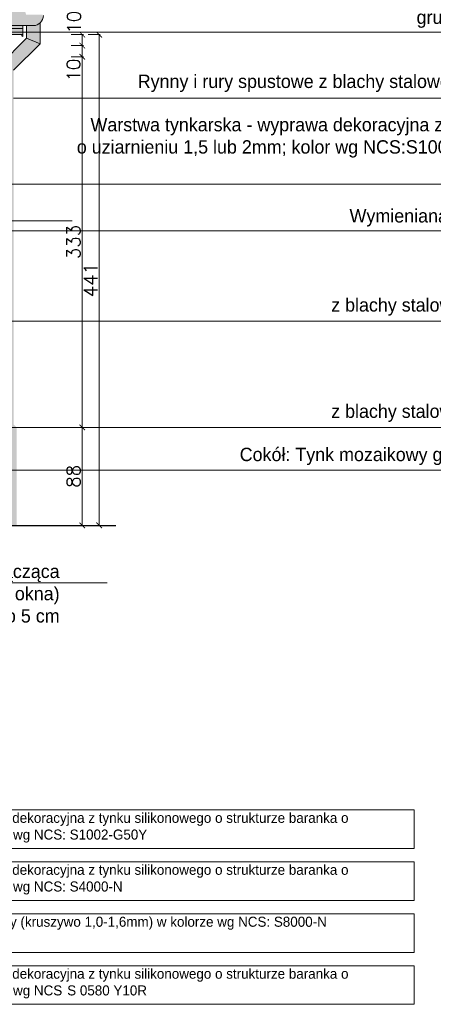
# Model space of a CAD drawing. Header units: millimetres. Extents: x -740 to 33545, y -26688 to 22494.
# Tile 33 of 256: x 2520 to 2891, y 12611 to 13495. Entities that reach past the tile are written whole.
import ezdxf

# ---------------------------------------------------------------- set-up
doc = ezdxf.new("R2010")
doc.units = ezdxf.units.MM
doc.header["$MEASUREMENT"] = 0
doc.layers.get('Defpoints').update_dxf_attribs({"color": 252})
for name, color, linetype, lineweight in [('l. przekrojowa', 252, 'Continuous', 30), ('l.widokowa', 252, 'Continuous', 15), ('l.wypełnien', 252, 'Continuous', 5), ('wymiarowanie', 252, 'Continuous', 9)]:
    doc.layers.add(name, color=color, linetype=linetype, lineweight=lineweight)
doc.styles.add('ROMANS', font='romans')
doc.styles.add('styl2', font='simplex.shx')
doc.dimstyles.new('Skala 1-50', dxfattribs={"dimtxt": 12, "dimasz": 5, "dimexe": 1, "dimexo": 1, "dimgap": 1.5, "dimtad": 1, "dimdec": 1, "dimrnd": 0.5, "dimtxsty": 'styl2', "dimblk": 'ARCHTICK', "dimcen": 5, "dimadec": 0, "dimazin": 0, "dimtfac": 1, "dimtdec": 1, "dimtmove": 1, "dimatfit": 3, "dimldrblk": 'ARCHTICK', "dimfxl": 0, "dimlwd": -1, "dimlwe": -1, "dimarcsym": 0})

# ---------------------------------------------------------------- blocks, each defined once
blk = doc.blocks.new('_ArchTick')
at = {"color": 0, "linetype": 'ByBlock', "const_width": 0.15}
blk.add_lwpolyline([(-0.5, -0.5), (0.5, 0.5)], dxfattribs=at)
blk = doc.blocks.new('*D1994')
at = {"layer": 'Defpoints', "color": 0}
for p in [(2532.44, 13129.08), (2535.05, 13041.08), (2575.96, 13041.08)]:
    blk.add_point(p, dxfattribs=at)
at = {"layer": 'wymiarowanie', "color": 0}
for p, q in [((2565.96, 13129.08), (2576.96, 13129.08)), ((2575.96, 13129.08), (2575.96, 13041.08)), ((2565.96, 13041.08), (2576.96, 13041.08))]:
    blk.add_line(p, q, dxfattribs=at)
at = {"layer": 'wymiarowanie', "color": 0, "xscale": 5, "yscale": 5, "zscale": 5}
for p, rotation in [((2575.96, 13129.08), 90), ((2575.96, 13041.08), 270)]:
    blk.add_blockref('_ArchTick', p, dxfattribs=dict(at, rotation=rotation))
at = {"layer": 'wymiarowanie', "color": 0, "insert": (2568.16, 13085.08), "char_height": 12, "attachment_point": 5, "rotation": 90, "style": 'styl2'}
blk.add_mtext('88', dxfattribs=at)
blk = doc.blocks.new('*D1995')
at = {"layer": 'Defpoints', "color": 0}
for p in [(2537.45, 13462.09), (2575.96, 13462.09), (2565.96, 13129.08)]:
    blk.add_point(p, dxfattribs=at)
at = {"layer": 'wymiarowanie', "color": 0}
for p, q in [((2565.96, 13462.09), (2576.96, 13462.09)), ((2575.96, 13129.08), (2575.96, 13462.09)), ((2566.96, 13129.08), (2576.96, 13129.08))]:
    blk.add_line(p, q, dxfattribs=at)
at = {"layer": 'wymiarowanie', "color": 0, "xscale": 5, "yscale": 5, "zscale": 5}
for p, rotation in [((2575.96, 13462.09), 90), ((2575.96, 13129.08), 270)]:
    blk.add_blockref('_ArchTick', p, dxfattribs=dict(at, rotation=rotation))
at = {"layer": 'wymiarowanie', "color": 0, "insert": (2568.16, 13295.59), "char_height": 12, "attachment_point": 5, "rotation": 90, "style": 'styl2'}
blk.add_mtext('333', dxfattribs=at)
blk = doc.blocks.new('*D1996')
at = {"layer": 'Defpoints', "color": 0}
for p in [(2542.45, 13472.09), (2575.96, 13472.09), (2537.45, 13462.09)]:
    blk.add_point(p, dxfattribs=at)
at = {"layer": 'wymiarowanie', "color": 0}
for p, q in [((2565.96, 13472.09), (2576.96, 13472.09)), ((2575.96, 13462.09), (2575.96, 13472.09)), ((2565.96, 13462.09), (2576.96, 13462.09))]:
    blk.add_line(p, q, dxfattribs=at)
at = {"layer": 'wymiarowanie', "color": 0, "xscale": 5, "yscale": 5, "zscale": 5}
for p, rotation in [((2575.96, 13472.09), 90), ((2575.96, 13462.09), 270)]:
    blk.add_blockref('_ArchTick', p, dxfattribs=dict(at, rotation=rotation))
at = {"layer": 'wymiarowanie', "color": 0, "insert": (2568.16, 13450.07), "char_height": 12, "attachment_point": 5, "rotation": 90, "style": 'styl2'}
blk.add_mtext('10', dxfattribs=at)
blk = doc.blocks.new('*D1997')
at = {"layer": 'Defpoints', "color": 0}
for p in [(2542.45, 13481.93), (2575.96, 13481.93), (2542.45, 13472.09)]:
    blk.add_point(p, dxfattribs=at)
at = {"layer": 'wymiarowanie', "color": 0}
for p, q in [((2565.96, 13481.93), (2576.96, 13481.93)), ((2575.96, 13472.09), (2575.96, 13481.93)), ((2565.96, 13472.09), (2576.96, 13472.09))]:
    blk.add_line(p, q, dxfattribs=at)
at = {"layer": 'wymiarowanie', "color": 0, "xscale": 5, "yscale": 5, "zscale": 5}
for p, rotation in [((2575.96, 13481.93), 90), ((2575.96, 13472.09), 270)]:
    blk.add_blockref('_ArchTick', p, dxfattribs=dict(at, rotation=rotation))
at = {"layer": 'wymiarowanie', "color": 0, "insert": (2568.54, 13493.15), "char_height": 12, "attachment_point": 5, "rotation": 90, "style": 'styl2'}
blk.add_mtext('10', dxfattribs=at)
blk = doc.blocks.new('*D1998')
at = {"layer": 'Defpoints', "color": 0}
for p in [(2565.96, 13481.93), (2565.96, 13041.08), (2591.15, 13041.08)]:
    blk.add_point(p, dxfattribs=at)
at = {"layer": 'wymiarowanie', "color": 0}
for p, q in [((2581.15, 13481.93), (2592.15, 13481.93)), ((2591.15, 13481.93), (2591.15, 13041.08)), ((2581.15, 13041.08), (2592.15, 13041.08))]:
    blk.add_line(p, q, dxfattribs=at)
at = {"layer": 'wymiarowanie', "color": 0, "xscale": 5, "yscale": 5, "zscale": 5}
for p, rotation in [((2591.15, 13481.93), 90), ((2591.15, 13041.08), 270)]:
    blk.add_blockref('_ArchTick', p, dxfattribs=dict(at, rotation=rotation))
at = {"layer": 'wymiarowanie', "color": 0, "insert": (2583.5, 13261.51), "char_height": 12, "attachment_point": 5, "rotation": 90, "style": 'styl2'}
blk.add_mtext('441', dxfattribs=at)

msp = doc.modelspace()

# ---------------------------------------------------------------- hatches: boundary and pattern name
at = {"layer": 'l.wypełnien'}
h = msp.add_hatch(color=256, dxfattribs=at)
h.paths.add_polyline_path([(37.59, 13845.32), (-420.82, 13570.51), (-557.95, 13505.48), (-558.92, 13505.48), (-559.83, 13505.05), (-561.66, 13499.85), (-576.18, 13499.85), (-577.06, 13499.11, 0.414214), (-568.06, 13490.11), (-558.58, 13490.11), (-558.58, 13481.93), (2522.56, 13481.93), (2522.56, 13490.11), (2532.05, 13490.11, 0.403698), (2540.82, 13498.57), (2540.3, 13499.86), (2525.65, 13499.85), (2523.82, 13505.05), (2522.91, 13505.48), (2521.94, 13505.48), (2385.14, 13570.31), (1926.4, 13845.32)])
h.paths.add_polyline_path([(287.38, 13660.58), (657.58, 13660.58), (657.58, 13567.59), (287.38, 13567.59)], flags=16)
h.paths.add_polyline_path([(1371.96, 13660.58), (1724.38, 13660.58), (1724.38, 13567.59), (1371.96, 13567.59)], flags=16)
h = msp.add_hatch(color=256, dxfattribs=at)
h.paths.add_polyline_path([(2514.29, 13347.57), (2514.29, 13424.96), (2514.29, 13449.92), (2502.29, 13454.89), (2502.29, 13347.57)])
h.paths.add_polyline_path([(2502.29, 13224.58), (2514.29, 13224.58), (2514.29, 13131.94), (2507.39, 13129.08), (2502.29, 13129.08)])
h.paths.add_polyline_path([(2514.29, 13449.92), (2538.05, 13473.68), (2526.05, 13478.65), (2502.29, 13454.89)])
h.paths.add_polyline_path([(2502.29, 13224.58), (2514.29, 13224.58), (2514.29, 13305.58), (2502.29, 13305.58)])
h.paths.add_polyline_path([(2505.17, 13041.08), (2514.29, 13041.08), (2517.17, 13041.08), (2517.17, 13090.56), (2505.17, 13090.56), (2505.17, 13041.18)])
h.paths.add_polyline_path([(2514.29, 13305.58), (2514.29, 13347.57), (2502.29, 13347.57), (2502.29, 13305.58)])
h.paths.add_polyline_path([(2517.17, 13090.56), (2517.17, 13129.05), (2505.17, 13124.08), (2505.17, 13090.56)])
h.paths.add_polyline_path([(2526.05, 13478.65), (2526.05, 13484.1), (2538.05, 13484.1), (2538.05, 13473.68)])
h.paths.add_polyline_path([(2538.05, 13484.1), (2538.05, 13492.4, -0.184483), (2532.05, 13490.11), (2526.05, 13490.11), (2526.05, 13484.1)])
h.paths.add_polyline_path([(2502.29, 13126.97), (2507.39, 13129.08), (2517.14, 13129.08), (2517.17, 13129.05), (2505.17, 13124.08)])
h.paths.add_polyline_path([(2517.14, 13129.08), (2514.29, 13131.94), (2507.39, 13129.08)])

# ---------------------------------------------------------------- linework, layer by layer
at = {"layer": 'l. przekrojowa'}
msp.add_line((2495.72, 13041.08), (2606.01, 13041.08), dxfattribs=at)
at = {"layer": 'l.widokowa'}
for p, q in [((2538.05, 13492.4), (2538.05, 13473.68)), ((2523.05, 13490.11), (2532.05, 13490.11)), ((2526.05, 13490.11), (2526.05, 13478.65)), ((2526.05, 13478.65), (2502.29, 13454.89)), ((2538.05, 13473.68), (2514.29, 13449.92)), ((2522.56, 13480.39), (2521.46, 13481.22)), ((2526.05, 13478.65), (2538.05, 13473.68))]:
    msp.add_line(p, q, dxfattribs=at)
for points in [[(2523.23, 13490.11), (983.5, 13490.11)], [(2522.56, 13481.93), (1784.31, 13481.93)], [(2522.56, 13490.11), (2522.56, 13480.26)]]:
    msp.add_lwpolyline(points, dxfattribs=at)
msp.add_arc((2532.05, 13499.11), 9, 270, 0, dxfattribs=at)
at = {"layer": 'l.wypełnien'}
msp.add_line((1164.94, 13314.58), (2566.92, 13314.58), dxfattribs=at)
at = {"layer": 'wymiarowanie'}
for p, q in [((2522.56, 13487.32), (-558.58, 13487.32)), ((2354.07, 13484.1), (3196.88, 13484.1)), ((2514.29, 13424.96), (3196.88, 13424.96)), ((2442.43, 13347.57), (3196.88, 13347.57)), ((2305.26, 13305.58), (3196.88, 13305.58)), ((2371.26, 13224.58), (3196.88, 13224.58)), ((2371.26, 13129.08), (3196.88, 13129.08)), ((2403.28, 13090.56), (3196.88, 13090.56)), ((2598.25, 12989.42), (2224.41, 12989.42))]:
    msp.add_line(p, q, dxfattribs=at)
for points in [[(2342.15, 12785.35), (2873.9, 12785.35), (2873.9, 12750.79), (2342.15, 12750.79)], [(2342.15, 12738.67), (2873.9, 12738.67), (2873.9, 12704.11), (2342.15, 12704.11)], [(2342.15, 12692), (2873.9, 12692), (2873.9, 12657.44), (2342.15, 12657.44)], [(2342.15, 12645.32), (2873.9, 12645.32), (2873.9, 12610.76), (2342.15, 12610.76)]]:
    msp.add_lwpolyline(points, close=True, dxfattribs=at)

# ---------------------------------------------------------------- texts
at = {"layer": 'wymiarowanie', "attachment_point": 1}
for s, insert, char_height, width in [('\\pi75.04874;{\\fCentury Gothic|b0|i0|c238|p34;Gzyms okapowy: warstwa tynkarska - wyprawa dekoracyjna z tynku }\\pi74.52074;{\\fCentury Gothic|b0|i0|c238|p34;silikonowego o strukturze baranka o uziarnieniu 1,5 lub 2mm; kolor wg }\\pi75.55274;{\\fCentury Gothic|b0|i0|c238|p34;NCS:S4000-N}\\P\\pi304.86074;{\\fCentury Gothic|b0|i0|c238|p34;grubość styropianu 20 cm+5 cm + 5 cm}\\P\\pi621.52874;{\\fCentury Gothic|b0|i0|c238|p34; }', (2571.09, 13543.63), 12, 621.5287), ('\\pi54.64874;{\\fCentury Gothic|b0|i0|c238|p34;Rynny i rury spustowe z blachy stalowej powlekanej w kolorze RAL 7016}', (2571.09, 13446.01), 12, 621.5287), ('\\pi11.65274;{\\fCentury Gothic|b0|i0|c238|p34;Warstwa tynkarska - wyprawa dekoracyjna z tynku silikonowego o strukturze }\\pi12.21674;{\\fCentury Gothic|b0|i0|c238|p34;baranka o uziarnieniu 1,5 lub 2mm; kolor wg NCS:S1002-G50Y}\\P\\pi415.04474;{\\fCentury Gothic|b0|i0|c238|p34;grubość styropianu 20 cm}\\P\\pi621.52874;{\\fCentury Gothic|b0|i0|c238|p34; }', (2571.09, 13407.09), 12, 621.5287), ('\\pi244.71674;{\\fCentury Gothic|b0|i0|c238|p34;Wymieniana stolarka okienna w kolorze białym}', (2571.09, 13325.17), 12, 621.5287), ('\\pi452.88074;{\\fCentury Gothic|b0|i0|c238|p34;Parapety zewnętrzne}\\P\\pi223.76474;{\\fCentury Gothic|b0|i0|c238|p34; z blachy stalowej powlekanej w kolorze RAL 7016}', (2571.09, 13265.13), 12, 621.5287), ('\\pi463.76474;{\\fCentury Gothic|b0|i0|c238|p34;Obróbka cokołowa}\\P\\pi223.76474;{\\fCentury Gothic|b0|i0|c238|p34; z blachy stalowej powlekanej w kolorze RAL 7016}', (2571.09, 13169.63), 12, 621.5287), ('\\pi146.14874;{\\fCentury Gothic|b0|i0|c238|p34;Cokół: Tynk mozaikowy gruboziarnisty (kruszywo 1,0-1,6mm)}\\P\\pi621.52874;{\\fCentury Gothic|b0|i0|c238|p34; }', (2571.09, 13110.78), 12, 621.5287), ('{\\fCentury Gothic|b0|i0|c238|p34;Warstwa tynkarska - wyprawa dekoracyjna z tynku silikonowego o strukturze baranka }{\\fCentury Gothic|b0|i0|c238|p34;o uziarnieniu 1,5 lub 2mm; kolor wg NCS: S1002-G50Y}', (2349.96, 12782.78), 9, 522.7593), ('{\\fCentury Gothic|b0|i0|c238|p34;Warstwa tynkarska - wyprawa dekoracyjna z tynku silikonowego o strukturze baranka }{\\fCentury Gothic|b0|i0|c238|p34;o uziarnieniu 1,5 lub 2mm; kolor wg NCS: S4000-N}', (2349.96, 12736.11), 9, 522.7593), ('{\\fCentury Gothic|b0|i0|c238|p34;Tynk mozaikowy gruboziarnisty (kruszywo 1,0-1,6mm) w kolorze wg NCS: S8000-N}', (2349.96, 12689.43), 9, 522.7593), ('{\\fCentury Gothic|b0|i0|c238|p34;Warstwa tynkarska - wyprawa dekoracyjna z tynku silikonowego o strukturze baranka }{\\fCentury Gothic|b0|i0|c238|p34;o uziarnieniu 1,5 lub 2mm; kolor wg NCS}{\\fCentury Gothic|b0|i0|c238|p34;\\H1.33333x; }{\\fCentury Gothic|b0|i0|c238|p34;\\H1.00000x;S 0580 Y10R}', (2349.96, 12642.75), 9, 522.7593)]:
    msp.add_mtext(s, dxfattribs=dict(at, insert=insert, char_height=char_height, width=width))
at = {"layer": 'wymiarowanie', "linetype": 'Continuous', "insert": (2555.64, 13005.77), "char_height": 12, "width": 327.6277, "attachment_point": 3, "style": 'ROMANS'}
msp.add_mtext('{\\fCentury Gothic|b0|i0|c238|p0;Opaska wokół okien o szer. 20 cm }{\\fCentury Gothic|b0|i0|c238|p0;(łącząca trzy okna)}\\P{\\fCentury Gothic|b0|i0|c238|p0;Pogrubienie warstwy styropianu o 5 cm }', dxfattribs=at)

# ---------------------------------------------------------------- dimensions: what is measured, and where the dimension line sits
at = {"layer": 'wymiarowanie'}
for base, p1, p2, picture, middle in [((2575.96, 13481.93), (2542.45, 13472.09), (2542.45, 13481.93), '*D1997', (2576.34, 13493.15)), ((2575.96, 13472.09), (2537.45, 13462.09), (2542.45, 13472.09), '*D1996', (2575.96, 13450.07))]:
    dim = msp.add_linear_dim(base=base, p1=p1, p2=p2, angle=90, dimstyle='Skala 1-50', override={"dimtmove": 1, "dimfxl": 10}, dxfattribs=at)
    dim.commit()
    dim.dimension.update_dxf_attribs({"geometry": picture, "text_midpoint": middle, "dimtype": 160})
for base, p1, p2, override, picture, middle in [((2591.1492, 13041.0844), (2565.9574, 13481.9338), (2565.9574, 13041.0844), {"dimtmove": 0, "dimfxl": 10}, '*D1998', (2583.4992, 13261.5091)), ((2575.96, 13462.09), (2565.96, 13129.08), (2537.45, 13462.09), {"dimtmove": 1, "dimfxl": 10}, '*D1995', (2568.16, 13295.59)), ((2575.96, 13041.08), (2532.44, 13129.08), (2535.05, 13041.08), {"dimtmove": 0, "dimfxl": 10}, '*D1994', (2568.16, 13085.08))]:
    dim = msp.add_linear_dim(base=base, p1=p1, p2=p2, angle=90, dimstyle='Skala 1-50', override=override, dxfattribs=at)
    dim.commit()
    dim.dimension.update_dxf_attribs({"geometry": picture, "text_midpoint": middle})

doc.saveas('drawing.dxf')
